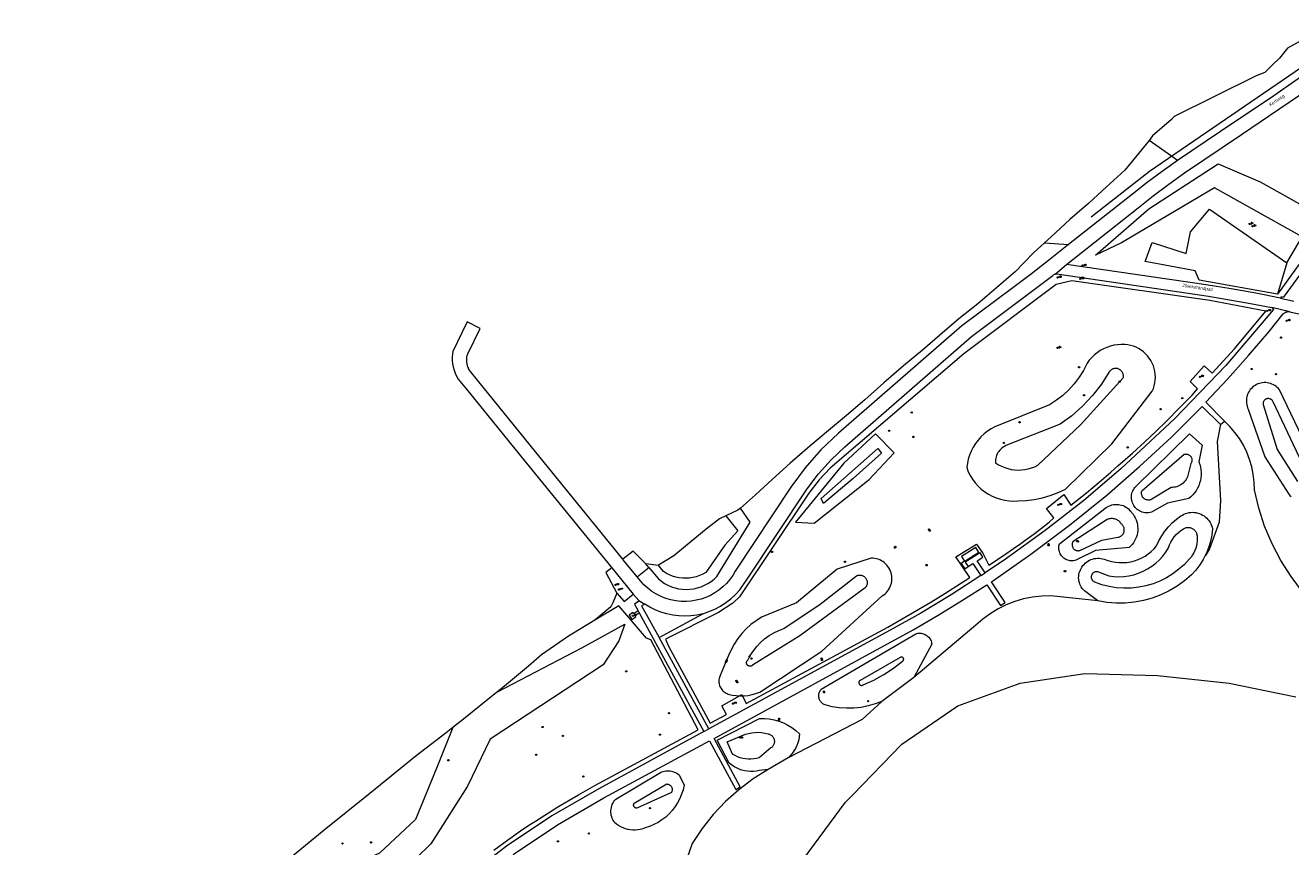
# Model space of a CAD drawing. Header units: metres. Extents: x 138165 to 154469, y 480134 to 494189.
# Tile 2 of 256: x 138376 to 138868, y 482245 to 482564. Entities that reach past the tile are written whole.
import ezdxf

# ---------------------------------------------------------------- set-up
doc = ezdxf.new("R2010")
doc.units = ezdxf.units.M
doc.header["$LTSCALE"] = 0.001
doc.header["$MEASUREMENT"] = 0
for name, color, linetype, lineweight in [('TOP-L-terrein schutting raster hek leuning', 7, 'Continuous', 0), ('TOP-L-topo objecten punt', 7, 'Continuous', 0), ('TOP-L-topo objecten vlak', 7, 'Continuous', 0), ('TOP-T-topo huisnummering naamgeving', 7, 'Continuous', 0)]:
    doc.layers.add(name, color=color, linetype=linetype, lineweight=lineweight)
doc.styles.add('Style-INTL_ISO', font='INTL_ISO.shx')
doc.styles.add('Style-STANDARD', font='STANDARD.shx')

# ---------------------------------------------------------------- blocks, each defined once
blk = doc.blocks.new('24')
at = {"layer": 'TOP-L-topo objecten punt', "color": 7, "linetype": 'Continuous', "lineweight": 0}
for radius in [0.025, 0.0182, 0.0115, 0.005]:
    blk.add_circle((0, 0), radius, dxfattribs=at)
blk = doc.blocks.new('306')
at = {"layer": 'TOP-L-topo objecten punt', "color": 7, "linetype": 'Continuous', "lineweight": 0}
blk.add_circle((0, 0), 0.025, dxfattribs=at)
at = {"layer": 'TOP-L-topo objecten punt', "color": 7, "linetype": 'Continuous', "lineweight": 0, "style": 'Style-STANDARD'}
blk.add_text('FR', height=0.06, dxfattribs=at).set_placement((0.0483, 0))
blk = doc.blocks.new('72')
at = {"layer": 'TOP-L-topo objecten punt', "color": 7, "linetype": 'Continuous', "lineweight": 0}
blk.add_circle((0, 0), 0.025, dxfattribs=at)
at = {"layer": 'TOP-L-topo objecten punt', "color": 7, "linetype": 'Continuous', "lineweight": 0, "style": 'Style-STANDARD'}
blk.add_text('BK', height=0.06, dxfattribs=at).set_placement((0.0483, 0))
blk = doc.blocks.new('73')
at = {"layer": 'TOP-L-topo objecten punt', "color": 7, "linetype": 'Continuous', "lineweight": 0}
blk.add_circle((0, 0), 0.025, dxfattribs=at)
at = {"layer": 'TOP-L-topo objecten punt', "color": 7, "linetype": 'Continuous', "lineweight": 0, "style": 'Style-STANDARD'}
blk.add_text('WP', height=0.06, dxfattribs=at).set_placement((0.0483, 0))
blk = doc.blocks.new('126')
at = {"layer": 'TOP-L-topo objecten punt', "color": 7, "linetype": 'Continuous', "lineweight": 0}
blk.add_circle((0, 0), 0.025, dxfattribs=at)
at = {"layer": 'TOP-L-topo objecten punt', "color": 7, "linetype": 'Continuous', "lineweight": 0, "style": 'Style-STANDARD'}
blk.add_text('RV', height=0.06, dxfattribs=at).set_placement((0.0483, 0))
blk = doc.blocks.new('81')
at = {"layer": 'TOP-L-topo objecten punt', "color": 7, "linetype": 'Continuous', "lineweight": 0}
blk.add_circle((0, 0), 0.025, dxfattribs=at)
at = {"layer": 'TOP-L-topo objecten punt', "color": 7, "linetype": 'Continuous', "lineweight": 0, "style": 'Style-STANDARD'}
blk.add_text('GK', height=0.06, dxfattribs=at).set_placement((0.0483, 0))
blk = doc.blocks.new('14')
at = {"layer": 'TOP-L-topo objecten punt', "color": 7, "linetype": 'Continuous', "lineweight": 0}
blk.add_circle((0, 0), 0.025, dxfattribs=at)
at = {"layer": 'TOP-L-topo objecten punt', "color": 7, "linetype": 'Continuous', "lineweight": 0, "style": 'Style-STANDARD'}
blk.add_text('VB', height=0.06, dxfattribs=at).set_placement((0.0483, 0))
blk = doc.blocks.new('11')
at = {"layer": 'TOP-L-topo objecten punt', "color": 7, "linetype": 'Continuous', "lineweight": 0}
blk.add_circle((0, 0), 0.025, dxfattribs=at)
at = {"layer": 'TOP-L-topo objecten punt', "color": 7, "linetype": 'Continuous', "lineweight": 0, "style": 'Style-STANDARD'}
blk.add_text('AB', height=0.06, dxfattribs=at).set_placement((0.0483, 0))
blk = doc.blocks.new('175')
at = {"layer": 'TOP-L-topo objecten punt', "color": 7, "linetype": 'Continuous', "lineweight": 0}
blk.add_circle((0, 0), 0.025, dxfattribs=at)
at = {"layer": 'TOP-L-topo objecten punt', "color": 7, "linetype": 'Continuous', "lineweight": 0, "style": 'Style-STANDARD'}
blk.add_text('SB', height=0.06, dxfattribs=at).set_placement((0.0483, 0))

msp = doc.modelspace()

# ---------------------------------------------------------------- linework, layer by layer
at = {"layer": 'TOP-L-terrein schutting raster hek leuning', "flags": 128}
for points in [[(138790.43, 482489.86), (138813.23, 482507.6), (138874.86, 482549.78), (138887.17, 482556.82), (138898.09, 482562.42), (138903.78, 482564.42)], [(138858.46, 482453.09), (138836.66, 482457.26), (138782.93, 482464.94), (138776.85, 482463.44), (138740.95, 482436.47), (138688.93, 482391.97), (138684.61, 482387.38), (138680.6, 482382.18), (138653.61, 482341.83), (138650.98, 482339.33), (138645.47, 482335.7), (138624.83, 482325.39), (138625.96, 482322.6), (138642.22, 482292.58)], [(138642.22, 482292.58), (138648.56, 482296.01), (138646.71, 482299.41), (138654.53, 482303.79), (138656.21, 482300.25), (138711.3, 482329.95), (138728.05, 482339.72), (138733.59, 482343.15), (138738.26, 482346.11), (138743.22, 482349.38), (138737.83, 482357.47), (138745.83, 482362.31), (138748.42, 482358.56), (138750.67, 482354.14), (138756.04, 482357.71), (138760.25, 482360.61), (138763.11, 482362.64), (138765.15, 482364.13), (138768.25, 482366.39), (138771.21, 482368.62), (138774.14, 482370.88), (138775.92, 482372.56), (138773.06, 482376.23), (138779.8, 482381.69), (138782.54, 482377.54), (138788.62, 482382.39), (138793.62, 482386.52), (138798.2, 482390.41), (138800.92, 482392.83), (138806.52, 482397.75), (138811.42, 482402.25), (138815.6, 482406.21), (138819.88, 482410.36), (138824.77, 482415.25), (138827.85, 482418.41), (138829.76, 482420.4), (138831.82, 482422.85), (138829.01, 482425.63), (138834.51, 482431.73), (138837.56, 482428.96), (138846.28, 482438.36), (138858.46, 482453.09)], [(138637.49, 482290.03), (138619.11, 482325.03), (138617.45, 482325.76), (138606.66, 482338.32), (138597.27, 482332.69), (138589.07, 482327.73)], [(138557.97, 482243.18), (138563.31, 482247.09), (138568.43, 482250.67), (138571.68, 482252.87), (138574.19, 482254.52), (138582.89, 482259.98), (138590.93, 482264.67), (138597.32, 482268.32), (138637.49, 482290.03)]]:
    msp.add_lwpolyline(points, dxfattribs=at)
at = {"layer": 'TOP-L-topo objecten vlak', "flags": 128}
for points in [[(138877.33, 482561.24), (138866.87, 482555.45), (138863.78, 482551.59), (138860.91, 482548.85), (138858.04, 482546.1), (138854.74, 482544.72), (138822.74, 482528.9), (138821.77, 482527.71), (138814.42, 482521.32), (138813.02, 482519.58)], [(138780.9, 482471.2), (138808.72, 482493.39), (138814.65, 482498.06), (138820.69, 482502.59), (138826.83, 482506.98), (138848.97, 482521.89), (138874.79, 482539.43), (138883.04, 482544.72), (138891.55, 482549.58), (138900.3, 482554), (138902.63, 482555.09), (138905.04, 482555.97), (138907.52, 482556.64), (138910.04, 482557.11), (138912.59, 482557.35), (138915.16, 482557.38), (138917.72, 482557.19), (138920.25, 482556.78), (138922.74, 482556.16), (138925.17, 482555.33), (138927.65, 482554)], [(138881.88, 482550.48), (138877.72, 482548.04), (138873.67, 482545.43), (138869.73, 482542.64), (138861.6, 482537.01), (138840.8, 482523.04), (138824.07, 482511.77)], [(138813.02, 482519.58), (138803.63, 482507.96), (138796.46, 482501.45), (138789.53, 482495.19), (138782.22, 482488.75), (138774.9, 482482.08), (138772.32, 482479.7)], [(138824.07, 482511.77), (138821.73, 482513.42), (138813.02, 482519.58)], [(138824.07, 482511.77), (138818.15, 482507.54), (138812.32, 482503.19), (138806.58, 482498.71), (138781.7, 482478.99)], [(138866.58, 482471.91), (138872.57, 482482), (138838.43, 482501.17), (138802.28, 482479.66), (138792.12, 482474.85), (138812.87, 482492.99), (138839.97, 482510.42), (138856.29, 482503.49), (138871.59, 482494.88), (138881.54, 482485.38), (138863.03, 482459.68)], [(138894.95, 482500.95), (138894.1, 482499.17), (138885.05, 482485.88), (138877.34, 482474.83), (138865.15, 482458.46), (138864.45, 482458.65), (138864.21, 482458.19)], [(138863.03, 482459.68), (138832.51, 482465.2), (138830.92, 482468.75), (138811.54, 482472.49), (138814.2, 482479.87), (138827.5, 482475.52), (138829.15, 482484.03), (138836.48, 482492.84), (138866.58, 482471.91)], [(138781.7, 482478.99), (138774.52, 482473.29), (138767.27, 482467.66), (138759.96, 482462.13), (138740.2, 482447.33), (138692.11, 482405.55), (138685.33, 482399.07), (138679.13, 482392.03), (138673.56, 482384.48), (138651.97, 482351.85), (138650.97, 482350.16), (138649.83, 482348.57), (138648.55, 482347.08), (138647.15, 482345.71), (138645.63, 482344.47), (138644.01, 482343.37), (138642.3, 482342.41), (138640.51, 482341.6), (138638.66, 482340.96), (138636.76, 482340.48), (138634.83, 482340.17), (138632.87, 482340.02), (138630.91, 482340.05), (138628.89, 482340.26), (138626.9, 482340.65), (138624.95, 482341.22), (138623.07, 482341.96), (138621.25, 482342.86), (138619.53, 482343.93), (138617.91, 482345.15), (138616.4, 482346.51), (138615.02, 482348), (138613.79, 482349.6)], [(138772.32, 482479.7), (138767.92, 482475.63), (138760.91, 482468.34), (138753.66, 482462.2), (138746.38, 482455.99), (138739.02, 482450.08), (138731.59, 482443.71), (138724.85, 482437.89), (138717.49, 482431.78), (138709.82, 482425.14), (138702.41, 482418.57), (138695.27, 482412.5), (138688.2, 482406.61), (138681.01, 482400.46), (138673.35, 482393.91), (138666.31, 482387.47), (138659.81, 482381.61), (138653.94, 482376.41)], [(138772.32, 482479.7), (138781.7, 482478.99)], [(138639.37, 482335.25), (138641.71, 482336.05), (138643.99, 482337.05), (138646.17, 482338.23), (138648.25, 482339.58), (138650.2, 482341.11), (138652.03, 482342.79), (138653.71, 482344.61), (138655.23, 482346.57), (138656.59, 482348.65), (138679.9, 482383.91), (138684.39, 482389.71), (138689.29, 482395.17), (138694.58, 482400.27), (138743.92, 482443.2), (138775.52, 482467.02), (138775.67, 482467.15), (138775.84, 482467.27), (138776.01, 482467.36), (138776.19, 482467.45), (138776.38, 482467.51), (138776.42, 482467.52)], [(138776.42, 482467.52), (138780.9, 482471.2)], [(138776.42, 482467.52), (138776.57, 482467.56), (138776.77, 482467.59), (138776.97, 482467.6), (138777.17, 482467.59), (138836.09, 482458.93), (138844.33, 482457.56), (138852.55, 482456.08), (138860.76, 482454.5)], [(138864.21, 482458.19), (138854.59, 482460.03), (138844.94, 482461.73), (138835.27, 482463.28), (138780.9, 482471.2)], [(138866.58, 482471.91), (138863.03, 482459.68)], [(138864.21, 482458.19), (138869.31, 482456.96)], [(138860.76, 482454.5), (138861.42, 482453.76), (138842.85, 482431.95), (138823.05, 482411.24), (138802.08, 482391.72), (138787.57, 482379.41), (138772.59, 482367.68), (138757.16, 482356.54), (138749.23, 482351.23)], [(138842.37, 482410.29), (138835.1, 482417.6), (138843.53, 482426.58), (138851.73, 482435.77), (138859.7, 482445.16), (138865.23, 482452.01), (138865.42, 482452.19), (138865.63, 482452.36), (138865.85, 482452.5), (138866.08, 482452.63), (138866.32, 482452.73), (138866.57, 482452.81), (138866.83, 482452.87), (138867.09, 482452.91), (138867.35, 482452.92), (138867.61, 482452.91), (138867.87, 482452.87)], [(138867.87, 482452.87), (138860.76, 482454.5)], [(138867.87, 482452.87), (138883.56, 482449.3), (138899.11, 482445.17), (138914.5, 482440.47), (138922.43, 482437.71), (138930.34, 482434.89), (138938.23, 482432.01), (138989.26, 482412.26), (138996.16, 482409.9)], [(138608.22, 482356.47), (138574.35, 482398.22), (138551.6, 482426.26), (138548.88, 482429.62), (138548.52, 482430.16), (138548.2, 482430.73), (138548.11, 482430.95), (138547.94, 482431.33), (138547.73, 482431.94), (138547.58, 482432.57), (138547.48, 482433.21), (138547.43, 482433.86), (138547.45, 482434.51), (138547.52, 482435.15), (138547.64, 482435.79), (138547.71, 482436.03), (138547.82, 482436.41), (138552.68, 482446.35), (138547.59, 482448.96), (138545.54, 482444.7), (138542.01, 482437.32), (138541.89, 482436.48), (138541.79, 482435.2), (138541.8, 482433.9), (138541.92, 482432.61), (138542.16, 482431.34), (138542.51, 482430.09), (138542.96, 482428.88), (138543.51, 482427.71), (138544.16, 482426.59), (138547.3, 482422.73), (138570.07, 482394.71), (138603.9, 482353.06)], [(138753.02, 482408.02), (138751.54, 482407.22), (138750.14, 482406.3), (138748.82, 482405.26), (138747.6, 482404.11), (138746.48, 482402.86), (138745.47, 482401.52), (138744.57, 482400.1), (138743.8, 482398.61), (138743.16, 482397.06), (138742.65, 482395.46), (138742.29, 482393.83), (138742.06, 482392.16), (138742.67, 482390.57), (138743.43, 482389.04), (138744.32, 482387.59), (138745.33, 482386.21), (138746.47, 482384.94), (138747.71, 482383.77), (138749.05, 482382.71), (138750.48, 482381.78), (138751.99, 482380.98), (138753.56, 482380.32), (138755.18, 482379.8), (138756.85, 482379.42), (138758.54, 482379.2), (138760.25, 482379.13), (138761.95, 482379.21), (138765.16, 482379.33), (138768.35, 482379.72), (138771.49, 482380.36), (138774.57, 482381.26), (138777.58, 482382.41), (138780.47, 482383.79), (138798.55, 482401.47), (138814.29, 482421.91), (138814.72, 482422.95), (138815.06, 482424.03), (138815.3, 482425.13), (138815.45, 482426.24), (138815.49, 482427.37), (138815.44, 482428.49), (138815.29, 482429.61), (138815.04, 482430.71), (138814.7, 482431.78), (138814.26, 482432.82), (138813.73, 482433.81), (138813.12, 482434.76), (138812.43, 482435.64), (138811.66, 482436.47), (138810.82, 482437.22), (138809.92, 482437.89), (138808.96, 482438.49), (138807.96, 482439), (138806.91, 482439.41), (138805.84, 482439.74), (138804.73, 482439.97), (138803.61, 482440.09), (138802.19, 482440.11), (138800.76, 482440.01), (138799.35, 482439.79), (138797.96, 482439.44), (138796.61, 482438.98), (138795.3, 482438.4), (138794.05, 482437.71), (138792.86, 482436.92), (138791.74, 482436.03), (138790.7, 482435.05), (138789.75, 482433.98), (138788.9, 482432.84), (138787.46, 482430.02), (138785.79, 482427.34), (138783.89, 482424.81), (138781.77, 482422.46), (138779.46, 482420.3), (138776.96, 482418.36), (138774.31, 482416.63), (138753.02, 482408.02)], [(138757.28, 482400.71), (138756.75, 482400.44), (138756.24, 482400.13), (138755.76, 482399.78), (138755.32, 482399.38), (138754.91, 482398.95), (138754.54, 482398.48), (138754.21, 482397.99), (138753.94, 482397.46), (138753.7, 482396.91), (138753.52, 482396.35), (138753.39, 482395.77), (138753.31, 482395.18), (138753.29, 482394.58), (138753.31, 482393.99), (138754.43, 482393.28), (138755.61, 482392.67), (138756.84, 482392.16), (138758.1, 482391.75), (138759.4, 482391.45), (138760.71, 482391.27), (138762.04, 482391.2), (138763.37, 482391.23), (138764.68, 482391.39), (138765.99, 482391.65), (138767.26, 482392.02), (138768.5, 482392.51), (138769.69, 482393.09), (138786.32, 482408.84), (138802.97, 482427.13), (138803.01, 482427.39), (138803.04, 482427.64), (138803.04, 482427.9), (138803.01, 482428.16), (138802.97, 482428.42), (138802.9, 482428.67), (138802.81, 482428.91), (138802.7, 482429.15), (138802.57, 482429.37), (138802.42, 482429.59), (138802.26, 482429.78), (138802.08, 482429.97), (138801.88, 482430.14), (138801.67, 482430.29), (138801.45, 482430.42), (138801.21, 482430.53), (138800.97, 482430.62), (138800.72, 482430.69), (138800.46, 482430.74), (138800.2, 482430.77), (138799.95, 482430.77), (138799.69, 482430.75), (138799.43, 482430.71), (138799.18, 482430.65), (138798.93, 482430.57), (138798.7, 482430.46), (138798.47, 482430.34), (138798.25, 482430.19), (138798.05, 482430.03), (138797.86, 482429.85), (138797.69, 482429.66), (138797.54, 482429.45), (138794.51, 482424.68), (138791.04, 482420.22), (138787.17, 482416.11), (138782.93, 482412.37), (138778.36, 482409.06), (138757.28, 482400.71)], [(138880.07, 482388.34), (138863.75, 482422.46), (138863.35, 482422.93), (138862.91, 482423.37), (138862.44, 482423.77), (138861.93, 482424.13), (138861.39, 482424.44), (138860.83, 482424.7), (138860.25, 482424.92), (138859.65, 482425.08), (138859.04, 482425.19), (138858.42, 482425.25), (138857.8, 482425.26), (138857.18, 482425.21), (138856.57, 482425.1), (138855.97, 482424.95), (138855.39, 482424.74), (138854.82, 482424.49), (138854.28, 482424.18), (138853.77, 482423.83), (138853.29, 482423.44), (138852.84, 482423.01), (138852.43, 482422.54), (138852.07, 482422.03), (138851.75, 482421.5), (138851.48, 482420.95), (138851.26, 482420.36), (138851.09, 482419.77), (138850.97, 482419.16), (138850.9, 482418.54), (138850.89, 482417.92), (138850.93, 482417.3), (138851.02, 482416.69), (138851.17, 482416.09), (138851.37, 482415.5), (138851.61, 482414.93)], [(138861.26, 482417.79), (138861.19, 482417.95), (138861.1, 482418.1), (138861, 482418.25), (138860.89, 482418.39), (138860.76, 482418.52), (138860.62, 482418.63), (138860.48, 482418.73), (138860.33, 482418.82), (138860.17, 482418.9), (138860, 482418.96), (138859.83, 482419), (138859.65, 482419.03), (138859.47, 482419.05), (138859.3, 482419.05), (138859.12, 482419.03), (138858.95, 482419), (138858.77, 482418.95), (138858.61, 482418.89), (138858.45, 482418.81), (138858.29, 482418.72), (138858.15, 482418.62), (138858.02, 482418.5), (138857.89, 482418.38), (138857.78, 482418.24), (138857.68, 482418.09), (138857.59, 482417.94), (138857.52, 482417.78), (138857.46, 482417.61), (138857.42, 482417.43), (138857.39, 482417.26), (138857.38, 482417.08), (138857.38, 482416.9), (138857.4, 482416.73), (138862.82, 482399.17), (138870.81, 482386.77)], [(138565.49, 482241.47), (138582.8, 482253.09), (138600.87, 482263.49), (138641.9, 482285.7), (138652.14, 482266.82), (138653.85, 482267.77), (138643.71, 482286.68), (138721.25, 482329), (138730.9, 482334.68), (138740.46, 482340.52), (138749.92, 482346.51), (138755.26, 482338.49), (138756.96, 482339.61), (138751.68, 482347.71), (138767.04, 482358.43), (138782.02, 482369.68), (138796.58, 482381.46), (138809.32, 482392.56), (138821.69, 482404.07), (138833.69, 482415.97), (138840.87, 482408.97)], [(138851.61, 482414.93), (138858.02, 482396.32), (138867.41, 482381.81), (138867.84, 482381.33), (138868.3, 482380.9)], [(138875, 482388.97), (138861.26, 482417.79)], [(138840.87, 482408.97), (138839.51, 482402.37), (138840.79, 482379.34), (138840.36, 482370.86), (138836.6, 482360.48), (138834.93, 482357.98), (138834.85, 482357.88)], [(138840.87, 482408.97), (138842.37, 482410.29)], [(138879.73, 482338.81), (138872.75, 482343.83), (138868.28, 482349.72), (138864.32, 482355.96), (138860.88, 482362.51), (138858.01, 482369.33), (138855.71, 482376.35), (138854.01, 482383.55), (138853.91, 482386.55), (138853.56, 482389.54), (138852.96, 482392.48), (138852.12, 482395.36), (138851.04, 482398.16), (138849.73, 482400.86), (138848.19, 482403.45), (138846.44, 482405.89), (138844.5, 482408.17), (138842.37, 482410.29)], [(138682.64, 482370.55), (138704.08, 482387.51), (138713.78, 482397.87), (138706.54, 482405.27), (138694.16, 482393.94), (138675.44, 482370.92), (138682.64, 482370.55)], [(138813.94, 482374.76), (138813.42, 482374.64), (138812.9, 482374.56), (138812.37, 482374.52), (138811.84, 482374.54), (138811.32, 482374.59), (138810.8, 482374.7), (138810.29, 482374.85), (138809.79, 482375.04), (138809.32, 482375.27), (138808.86, 482375.55), (138808.44, 482375.86), (138808.04, 482376.21), (138807.67, 482376.59), (138807.34, 482377.01), (138807.05, 482377.45), (138806.79, 482377.91), (138806.58, 482378.4), (138806.41, 482378.9), (138806.28, 482379.41), (138806.2, 482379.94), (138806.17, 482380.47), (138806.18, 482381), (138806.23, 482381.53), (138806.34, 482382.04), (138806.49, 482382.55), (138806.68, 482383.05), (138806.91, 482383.52), (138807.19, 482383.98), (138807.5, 482384.4), (138807.85, 482384.8), (138828.78, 482405.29), (138833.63, 482400.9), (138832.4, 482394.4), (138832.76, 482393.4), (138833.03, 482392.37), (138833.21, 482391.32), (138833.29, 482390.26), (138833.29, 482389.19), (138833.19, 482388.13), (138833, 482387.08), (138832.71, 482386.05), (138832.34, 482385.06), (138831.89, 482384.09), (138831.35, 482383.17), (138830.73, 482382.3), (138830.05, 482381.49), (138829.29, 482380.74), (138828.47, 482380.06), (138820.25, 482378.31), (138813.94, 482374.76)], [(138685.39, 482380.07), (138707.48, 482399.56), (138708.88, 482397.74), (138697.8, 482387.91), (138686.26, 482378.14), (138685.39, 482380.07)], [(138810.27, 482383.26), (138826.7, 482397.35), (138826.9, 482397.4), (138827.1, 482397.43), (138827.31, 482397.45), (138827.51, 482397.44), (138827.72, 482397.42), (138827.92, 482397.38), (138828.12, 482397.32), (138828.31, 482397.25), (138828.49, 482397.16), (138828.67, 482397.05), (138828.83, 482396.92), (138828.99, 482396.79), (138829.13, 482396.64), (138829.25, 482396.48), (138829.37, 482396.3), (138829.46, 482396.12), (138829.54, 482395.93), (138829.61, 482395.74), (138829.65, 482395.54), (138829.68, 482395.33), (138829.69, 482395.13), (138829.68, 482394.92), (138829.66, 482394.72), (138829.61, 482394.52), (138829.55, 482394.32), (138829.47, 482394.13), (138829.38, 482393.95), (138829.27, 482393.78), (138828.15, 482389.05), (138827.96, 482388.5), (138827.72, 482387.98), (138827.43, 482387.47), (138827.1, 482387), (138826.73, 482386.56), (138826.33, 482386.15), (138825.88, 482385.78), (138825.41, 482385.45), (138824.91, 482385.16), (138824.38, 482384.92), (138823.84, 482384.73), (138823.28, 482384.59), (138822.71, 482384.49), (138822.13, 482384.45), (138821.56, 482384.46), (138814.11, 482379.82), (138813.89, 482379.71), (138813.67, 482379.63), (138813.44, 482379.56), (138813.2, 482379.52), (138812.97, 482379.49), (138812.73, 482379.49), (138812.49, 482379.51), (138812.25, 482379.55), (138812.02, 482379.61), (138811.79, 482379.69), (138811.57, 482379.79), (138811.36, 482379.9), (138811.17, 482380.04), (138810.98, 482380.19), (138810.81, 482380.36), (138810.65, 482380.54), (138810.52, 482380.74), (138810.39, 482380.94), (138810.29, 482381.16), (138810.21, 482381.38), (138810.14, 482381.61), (138810.1, 482381.85), (138810.08, 482382.09), (138810.07, 482382.33), (138810.09, 482382.57), (138810.13, 482382.8), (138810.19, 482383.03), (138810.27, 482383.26)], [(138618.31, 482353.31), (138622.05, 482348.79), (138623.2, 482347.87), (138624.44, 482347.06), (138625.73, 482346.36), (138627.09, 482345.78), (138628.49, 482345.32), (138629.93, 482344.98), (138631.39, 482344.78), (138632.86, 482344.71), (138634.34, 482344.78), (138635.8, 482344.97), (138637.24, 482345.29), (138638.64, 482345.74), (138640, 482346.31), (138641.31, 482347.01), (138642.54, 482347.81), (138643.7, 482348.72), (138644.77, 482349.74), (138657.83, 482370.95), (138653.94, 482376.41)], [(138653.94, 482376.41), (138652.95, 482375.53), (138648.26, 482373.4)], [(138778.17, 482362.51), (138795.82, 482376.19), (138796.32, 482376.57), (138796.85, 482376.9), (138797.4, 482377.19), (138797.98, 482377.42), (138798.58, 482377.6), (138799.19, 482377.73), (138799.82, 482377.81), (138800.44, 482377.82), (138801.07, 482377.79), (138801.68, 482377.7), (138802.29, 482377.55), (138802.89, 482377.35), (138803.46, 482377.1), (138804.01, 482376.8), (138804.52, 482376.45), (138805.01, 482376.06), (138805.46, 482375.62), (138805.87, 482375.15), (138806.24, 482374.64), (138806.77, 482373.98), (138807.24, 482373.29), (138807.65, 482372.55), (138807.99, 482371.78), (138808.26, 482370.98), (138808.46, 482370.16), (138808.58, 482369.32), (138808.63, 482368.48), (138808.61, 482367.64), (138808.51, 482366.8), (138808.33, 482365.98), (138808.09, 482365.17), (138807.77, 482364.39), (138807.39, 482363.64), (138806.94, 482362.92), (138806.43, 482362.25), (138805.86, 482361.63), (138805.24, 482361.06), (138792.23, 482359.82), (138784.55, 482356.1), (138784.11, 482355.98), (138783.67, 482355.9), (138783.23, 482355.85), (138782.78, 482355.85), (138782.34, 482355.89), (138781.9, 482355.96), (138781.46, 482356.08), (138781.05, 482356.23), (138780.64, 482356.42), (138780.25, 482356.64), (138779.89, 482356.9), (138779.55, 482357.19), (138779.23, 482357.5), (138778.94, 482357.85), (138778.69, 482358.21), (138778.47, 482358.6), (138778.28, 482359.01), (138778.13, 482359.43), (138778.02, 482359.86), (138777.95, 482360.3), (138777.91, 482360.75), (138777.92, 482361.2), (138777.96, 482361.64), (138778.04, 482362.08), (138778.17, 482362.51)], [(138793.08, 482340.22), (138787.83, 482344.18), (138787.39, 482344.64), (138786.99, 482345.13), (138786.64, 482345.66), (138786.33, 482346.21), (138786.08, 482346.79), (138785.88, 482347.39), (138785.73, 482348.01), (138785.64, 482348.64), (138785.61, 482349.27), (138785.63, 482349.9), (138785.71, 482350.53), (138785.84, 482351.15), (138786.03, 482351.75), (138786.27, 482352.34), (138786.56, 482352.9), (138786.9, 482353.43), (138787.28, 482353.97), (138787.71, 482354.47), (138788.18, 482354.94), (138788.69, 482355.36), (138789.23, 482355.73), (138789.81, 482356.06), (138790.41, 482356.33), (138791.03, 482356.54), (138791.67, 482356.7), (138792.33, 482356.81), (138792.98, 482356.85), (138793.64, 482356.84), (138794.3, 482356.77), (138794.95, 482356.64), (138795.58, 482356.45), (138796.99, 482355.94), (138798.45, 482355.55), (138799.93, 482355.28), (138801.42, 482355.14), (138802.93, 482355.14), (138804.43, 482355.26), (138805.91, 482355.51), (138807.37, 482355.88), (138808.79, 482356.38), (138810.16, 482357), (138811.47, 482357.73), (138812.71, 482358.57), (138813.88, 482359.52), (138814.97, 482360.56), (138815.96, 482361.7), (138816.87, 482363.67), (138817.94, 482365.55), (138819.16, 482367.35), (138820.53, 482369.03), (138822.04, 482370.6), (138823.67, 482372.03), (138825.41, 482373.33), (138825.99, 482373.69), (138826.6, 482374.01), (138827.23, 482374.27), (138827.89, 482374.47), (138828.56, 482374.62), (138829.24, 482374.71), (138829.92, 482374.74), (138830.61, 482374.71), (138831.29, 482374.62), (138831.95, 482374.47), (138832.61, 482374.27), (138833.24, 482374.01), (138833.85, 482373.69), (138834.43, 482373.33), (138834.98, 482372.91), (138835.49, 482372.45), (138835.95, 482371.95), (138836.37, 482371.41), (138836.75, 482370.83), (138837.07, 482370.23), (138837.33, 482369.59), (138837.55, 482368.94), (138837.7, 482368.28), (138837.4, 482365.78), (138836.88, 482363.33), (138836.15, 482360.93), (138835.22, 482358.6), (138834.85, 482357.88)], [(138648.26, 482373.4), (138645.79, 482372.27), (138640.63, 482368.2), (138634.75, 482363.41), (138628.06, 482357.77), (138622.15, 482354.13)], [(138648.26, 482373.4), (138652.96, 482367.53), (138647.97, 482361.96), (138640.45, 482351.26), (138639.28, 482350.62), (138638.06, 482350.08), (138636.8, 482349.64), (138635.5, 482349.33), (138634.18, 482349.12), (138632.85, 482349.04), (138631.52, 482349.07), (138630.19, 482349.22), (138628.88, 482349.48), (138627.6, 482349.86), (138626.36, 482350.36), (138625.17, 482350.96), (138624.03, 482351.66), (138622.31, 482353.76), (138622.15, 482354.13)], [(138786.11, 482359.9), (138794.6, 482363.86), (138800.81, 482365.02), (138801.06, 482365.06), (138801.3, 482365.12), (138801.54, 482365.2), (138801.77, 482365.3), (138801.99, 482365.42), (138802.2, 482365.56), (138802.39, 482365.71), (138802.58, 482365.89), (138802.74, 482366.07), (138802.89, 482366.28), (138803.02, 482366.49), (138803.14, 482366.71), (138803.23, 482366.94), (138803.3, 482367.18), (138803.35, 482367.43), (138803.38, 482367.68), (138803.39, 482367.93), (138803.38, 482368.18), (138803.34, 482368.43), (138803.29, 482368.67), (138803.21, 482368.91), (138803.11, 482369.14), (138803, 482369.36), (138802.86, 482369.57), (138802.71, 482369.77), (138802.54, 482369.96), (138802.36, 482370.12), (138802.16, 482370.28), (138801.95, 482370.58), (138801.72, 482370.87), (138801.47, 482371.13), (138801.19, 482371.38), (138800.9, 482371.59), (138800.59, 482371.78), (138800.26, 482371.95), (138799.92, 482372.09), (138799.57, 482372.19), (138799.21, 482372.27), (138798.85, 482372.32), (138798.48, 482372.33), (138798.11, 482372.32), (138797.75, 482372.27), (138797.39, 482372.19), (138797.04, 482372.08), (138796.7, 482371.95), (138783.45, 482363.43), (138783.35, 482363.26), (138783.26, 482363.07), (138783.18, 482362.88), (138783.12, 482362.68), (138783.08, 482362.48), (138783.06, 482362.27), (138783.06, 482362.07), (138783.07, 482361.86), (138783.11, 482361.66), (138783.16, 482361.46), (138783.23, 482361.26), (138783.31, 482361.07), (138783.41, 482360.89), (138783.53, 482360.72), (138783.66, 482360.56), (138783.8, 482360.42), (138783.96, 482360.28), (138784.13, 482360.16), (138784.31, 482360.06), (138784.49, 482359.97), (138784.69, 482359.9), (138784.89, 482359.84), (138785.09, 482359.81), (138785.29, 482359.79), (138785.5, 482359.79), (138785.71, 482359.81), (138785.91, 482359.84), (138786.11, 482359.9)], [(138791.96, 482347.52), (138791.79, 482347.6), (138791.62, 482347.69), (138791.46, 482347.8), (138791.31, 482347.92), (138791.17, 482348.06), (138791.05, 482348.2), (138790.94, 482348.36), (138790.84, 482348.53), (138790.76, 482348.7), (138790.69, 482348.88), (138790.64, 482349.07), (138790.61, 482349.26), (138790.59, 482349.45), (138790.59, 482349.64), (138790.61, 482349.84), (138790.64, 482350.03), (138790.69, 482350.21), (138790.76, 482350.39), (138790.84, 482350.57), (138790.94, 482350.73), (138791.05, 482350.89), (138791.17, 482351.04), (138791.31, 482351.17), (138791.46, 482351.29), (138791.62, 482351.4), (138791.79, 482351.5), (138791.96, 482351.58), (138792.14, 482351.64), (138792.33, 482351.69), (138792.52, 482351.72), (138792.71, 482351.73), (138792.91, 482351.73), (138797.4, 482349.97), (138799.33, 482349.73), (138801.28, 482349.66), (138803.22, 482349.76), (138805.15, 482350.03), (138807.05, 482350.46), (138808.9, 482351.06), (138810.69, 482351.81), (138812.42, 482352.72), (138814.05, 482353.77), (138815.6, 482354.96), (138817.03, 482356.28), (138818.34, 482357.71), (138819.53, 482359.26), (138820.57, 482360.9), (138820.98, 482362.03), (138821.48, 482363.12), (138822.09, 482364.17), (138822.78, 482365.15), (138823.56, 482366.07), (138824.42, 482366.91), (138825.36, 482367.67), (138826.36, 482368.35), (138826.62, 482368.5), (138826.89, 482368.62), (138827.18, 482368.72), (138827.47, 482368.8), (138827.76, 482368.85), (138828.06, 482368.87), (138828.36, 482368.87), (138828.66, 482368.85), (138828.96, 482368.8), (138829.25, 482368.72), (138829.53, 482368.62), (138829.8, 482368.49), (138830.07, 482368.34), (138830.32, 482368.17), (138830.55, 482367.98), (138830.76, 482367.77), (138830.96, 482367.55), (138831.14, 482367.3), (138831.29, 482367.04), (138831.42, 482366.78), (138831.53, 482366.49), (138831.69, 482365.53), (138831.77, 482364.57), (138831.75, 482363.59), (138831.66, 482362.62), (138831.47, 482361.67), (138831.2, 482360.73), (138830.86, 482359.83), (138830.43, 482358.95), (138829.92, 482358.12), (138829.35, 482357.33), (138828.71, 482356.6), (138826.75, 482354.48), (138824.61, 482352.54), (138822.3, 482350.8), (138819.85, 482349.27), (138817.27, 482347.97), (138814.58, 482346.91), (138811.81, 482346.09), (138808.98, 482345.53), (138806.11, 482345.21), (138803.22, 482345.16), (138800.34, 482345.37), (138797.48, 482345.83), (138794.69, 482346.55), (138791.96, 482347.52)], [(138617.19, 482354.64), (138613.77, 482358.09), (138612.36, 482359.51), (138612.26, 482359.65), (138608.22, 482356.47)], [(138746.81, 482359.1), (138745.54, 482361.06), (138740.02, 482357.48), (138741.2, 482355.69)], [(138746.81, 482359.1), (138741.3, 482355.53), (138741.2, 482355.69)], [(138746.98, 482358.86), (138741.5, 482355.3), (138742.6, 482353.65)], [(138749.23, 482351.23), (138746.11, 482355.89), (138748.27, 482357.29), (138747.23, 482359.01), (138746.98, 482358.86)], [(138746.98, 482358.86), (138746.81, 482359.1)], [(138613.79, 482349.6), (138608.38, 482356.28), (138608.22, 482356.47)], [(138622.15, 482354.13), (138622.03, 482354.06), (138617.19, 482354.64)], [(138618.31, 482353.31), (138617.19, 482354.64)], [(138649.22, 482303.97), (138650.74, 482303.59), (138652.29, 482303.34), (138653.85, 482303.23), (138655.42, 482303.27), (138656.98, 482303.44), (138658.51, 482303.74), (138660.02, 482304.19), (138661.47, 482304.76), (138685.67, 482320.65), (138709.17, 482342.21), (138709.75, 482342.6), (138710.28, 482343.03), (138710.78, 482343.51), (138711.23, 482344.03), (138711.63, 482344.59), (138711.99, 482345.18), (138712.29, 482345.8), (138712.54, 482346.45), (138712.73, 482347.11), (138712.86, 482347.79), (138712.93, 482348.47), (138712.95, 482349.16), (138712.9, 482349.85), (138712.79, 482350.53), (138712.62, 482351.2), (138712.4, 482351.85), (138712.12, 482352.48), (138711.79, 482353.09), (138711.4, 482353.66), (138710.97, 482354.2), (138710.49, 482354.69), (138709.98, 482355.15), (138709.42, 482355.55), (138708.83, 482355.91), (138708.21, 482356.22), (138707.57, 482356.46), (138706.91, 482356.66), (138706.23, 482356.79), (138705.55, 482356.87), (138704.86, 482356.88), (138691.62, 482352.58), (138675.81, 482339.45), (138662.2, 482333.85), (138660.07, 482332.52), (138658.06, 482331.01), (138656.2, 482329.34), (138654.48, 482327.51), (138652.92, 482325.54), (138651.54, 482323.45), (138650.33, 482321.24), (138649.33, 482318.95), (138646.09, 482311.25), (138645.92, 482310.83), (138645.78, 482310.41), (138645.67, 482309.97), (138645.61, 482309.53), (138645.58, 482309.08), (138645.59, 482308.63), (138645.64, 482308.19), (138645.73, 482307.75), (138645.85, 482307.32), (138646.01, 482306.9), (138646.2, 482306.5), (138646.43, 482306.11), (138646.69, 482305.75), (138646.98, 482305.41), (138647.3, 482305.09), (138647.64, 482304.8), (138648.01, 482304.55), (138648.4, 482304.32), (138648.8, 482304.13), (138649.22, 482303.97)], [(138741.2, 482355.69), (138739.88, 482354.81), (138741.26, 482352.77), (138742.6, 482353.65)], [(138742.6, 482353.65), (138744.4, 482354.81), (138747.49, 482350.08)], [(138834.85, 482357.88), (138834.08, 482356.36), (138832.76, 482354.23), (138831.25, 482352.22), (138829.57, 482350.35), (138826.85, 482348.03), (138823.94, 482345.96), (138820.85, 482344.15), (138817.62, 482342.61), (138814.27, 482341.35), (138810.83, 482340.4), (138807.31, 482339.74), (138803.75, 482339.4), (138800.18, 482339.36), (138796.61, 482339.64), (138793.08, 482340.22)], [(138603.9, 482353.06), (138601.61, 482351.25), (138605.92, 482343.31)], [(138603.9, 482353.06), (138612.23, 482342.81)], [(138613.79, 482349.6), (138618.31, 482353.31)], [(138747.49, 482350.08), (138735.96, 482342.63), (138724.22, 482335.53), (138712.27, 482328.79), (138641.64, 482290.4)], [(138658.72, 482315.2), (138658.63, 482315.12), (138658.54, 482315.05), (138658.44, 482314.98), (138658.34, 482314.93), (138658.23, 482314.88), (138658.12, 482314.84), (138658.01, 482314.81), (138657.89, 482314.79), (138657.77, 482314.79), (138657.65, 482314.79), (138657.54, 482314.8), (138657.42, 482314.82), (138657.31, 482314.85), (138657.2, 482314.9), (138657.09, 482314.95), (138656.99, 482315.01), (138656.89, 482315.08), (138656.8, 482315.16), (138656.72, 482315.24), (138656.64, 482315.33), (138656.58, 482315.43), (138656.52, 482315.53), (138656.47, 482315.64), (138656.43, 482315.75), (138656.4, 482315.86), (138656.38, 482315.98), (138656.37, 482316.1), (138656.37, 482316.22), (138656.38, 482316.33), (138656.4, 482316.45), (138656.43, 482316.56), (138656.48, 482316.67), (138656.53, 482316.78), (138656.58, 482316.88), (138656.65, 482316.98), (138656.73, 482317.07), (138656.81, 482317.16), (138657.83, 482319.03), (138659.01, 482320.81), (138660.34, 482322.48), (138661.81, 482324.03), (138663.41, 482325.44), (138665.13, 482326.71), (138666.96, 482327.82), (138668.88, 482328.76), (138670.87, 482329.53), (138685.05, 482338.99), (138699.14, 482350.06), (138699.38, 482350.16), (138699.64, 482350.23), (138699.89, 482350.28), (138700.15, 482350.31), (138700.41, 482350.32), (138700.67, 482350.3), (138700.93, 482350.26), (138701.19, 482350.2), (138701.43, 482350.11), (138701.67, 482350.01), (138701.9, 482349.88), (138702.12, 482349.73), (138702.32, 482349.57), (138702.51, 482349.39), (138702.68, 482349.19), (138702.83, 482348.97), (138702.96, 482348.75), (138703.08, 482348.51), (138703.17, 482348.27), (138703.24, 482348.02), (138703.29, 482347.76), (138703.31, 482347.5), (138703.31, 482347.24), (138703.29, 482346.98), (138703.25, 482346.72), (138703.18, 482346.47), (138703.09, 482346.22), (138702.98, 482345.98), (138702.85, 482345.76), (138702.7, 482345.54), (138702.53, 482345.34), (138677.15, 482326.69), (138658.72, 482315.2)], [(138747.49, 482350.08), (138749.23, 482351.23)], [(138605.92, 482343.31), (138604.27, 482339.49), (138604.15, 482339.2), (138603.52, 482337.89), (138597.27, 482332.69), (138589.07, 482327.73), (138587.06, 482326.52), (138576.57, 482319.21), (138571.44, 482314.76), (138562.88, 482307.68), (138559.48, 482304.86)], [(138605.92, 482343.31), (138608.68, 482339.97), (138612.23, 482342.81)], [(138612.23, 482342.81), (138614.4, 482340.44)], [(138614.4, 482340.44), (138614.04, 482339.9), (138612.73, 482339.01), (138614.21, 482336.36)], [(138614.4, 482340.44), (138616.71, 482339.02)], [(138793.08, 482340.22), (138774.8, 482342.28), (138771.24, 482342.15), (138767.69, 482341.72), (138764.2, 482341), (138760.78, 482339.98), (138757.45, 482338.68), (138754.25, 482337.1), (138751.19, 482335.26), (138748.3, 482333.17), (138745.59, 482330.84), (138721.51, 482310.36)], [(138614.21, 482336.36), (138612.46, 482335.2), (138612.12, 482335.68), (138610.64, 482334.71), (138611.72, 482333.05), (138613.23, 482334), (138612.88, 482334.51), (138614.59, 482335.62)], [(138614.21, 482336.36), (138614.59, 482335.62)], [(138614.59, 482335.62), (138639.7, 482289.34)], [(138616.71, 482339.02), (138615.52, 482338.37), (138622.3, 482325.96)], [(138639.37, 482335.25), (138637.06, 482334.72), (138634.71, 482334.4), (138632.35, 482334.28), (138629.98, 482334.37), (138627.63, 482334.66), (138625.31, 482335.15), (138623.04, 482335.83), (138620.84, 482336.71), (138618.73, 482337.77), (138616.71, 482339.02)], [(138622.3, 482325.96), (138639.37, 482335.25)], [(138559.48, 482304.86), (138592.25, 482321.99), (138608.95, 482331.23), (138606.7, 482324.67), (138600.56, 482315.32), (138556.63, 482286.39), (138547.7, 482268.15), (138533.42, 482245.59), (138500.01, 482212.9), (138471.05, 482185.65), (138443.19, 482166.83), (138419.07, 482155.47), (138390.96, 482146.06), (138375.65, 482144.55)], [(138641.64, 482290.4), (138622.3, 482325.96)], [(138709.04, 482301.1), (138706.4, 482300.1), (138703.68, 482299.32), (138700.91, 482298.78), (138698.1, 482298.48), (138695.28, 482298.42), (138692.46, 482298.61), (138689.67, 482299.03), (138686.93, 482299.7), (138686.62, 482299.83), (138686.32, 482300), (138686.04, 482300.18), (138685.78, 482300.39), (138685.53, 482300.63), (138685.31, 482300.88), (138685.11, 482301.15), (138684.94, 482301.44), (138684.79, 482301.74), (138684.66, 482302.06), (138684.57, 482302.38), (138684.5, 482302.71), (138684.47, 482303.05), (138684.46, 482303.39), (138684.48, 482303.72), (138684.53, 482304.06), (138684.61, 482304.39), (138684.72, 482304.71), (138684.86, 482305.01), (138685.02, 482305.31), (138685.21, 482305.59), (138685.42, 482305.85), (138722.22, 482327.48), (138722.63, 482327.59), (138723.05, 482327.66), (138723.47, 482327.69), (138723.9, 482327.69), (138724.32, 482327.65), (138724.74, 482327.57), (138725.15, 482327.46), (138725.55, 482327.31), (138725.93, 482327.12), (138726.3, 482326.9), (138726.65, 482326.66), (138726.97, 482326.38), (138727.27, 482326.07), (138727.54, 482325.74), (138727.78, 482325.39), (138727.98, 482325.02), (138728.16, 482324.63), (138728.3, 482324.23), (138728.4, 482323.82), (138728.47, 482323.4), (138721.51, 482310.36)], [(138701.74, 482307.54), (138705.85, 482309.37), (138709.8, 482311.53), (138713.56, 482314.01), (138717.11, 482316.79), (138717.17, 482316.83), (138717.23, 482316.88), (138717.28, 482316.93), (138717.33, 482316.99), (138717.37, 482317.05), (138717.41, 482317.11), (138717.44, 482317.18), (138717.47, 482317.25), (138717.49, 482317.32), (138717.5, 482317.4), (138717.51, 482317.47), (138717.51, 482317.55), (138717.5, 482317.62), (138717.49, 482317.69), (138717.47, 482317.77), (138717.45, 482317.84), (138717.42, 482317.91), (138717.38, 482317.97), (138717.34, 482318.03), (138717.29, 482318.09), (138717.24, 482318.15), (138717.18, 482318.19), (138717.12, 482318.24), (138717.05, 482318.28), (138716.99, 482318.31), (138716.92, 482318.33), (138716.84, 482318.35), (138716.77, 482318.37), (138716.7, 482318.38), (138716.62, 482318.38), (138716.55, 482318.37), (138716.47, 482318.36), (138716.4, 482318.34), (138716.33, 482318.31), (138716.26, 482318.28), (138716.2, 482318.25), (138716.13, 482318.2), (138700.58, 482309.29), (138700.51, 482309.24), (138700.43, 482309.19), (138700.36, 482309.12), (138700.3, 482309.06), (138700.25, 482308.98), (138700.2, 482308.9), (138700.16, 482308.82), (138700.12, 482308.73), (138700.1, 482308.65), (138700.08, 482308.56), (138700.07, 482308.46), (138700.06, 482308.37), (138700.07, 482308.28), (138700.08, 482308.19), (138700.1, 482308.1), (138700.13, 482308.01), (138700.17, 482307.92), (138700.21, 482307.84), (138700.26, 482307.77), (138700.32, 482307.69), (138700.38, 482307.63), (138700.45, 482307.57), (138700.53, 482307.51), (138700.61, 482307.46), (138700.69, 482307.42), (138700.78, 482307.39), (138700.86, 482307.36), (138700.95, 482307.34), (138701.05, 482307.34), (138701.14, 482307.33), (138701.23, 482307.34), (138701.32, 482307.35), (138701.41, 482307.38), (138701.5, 482307.41), (138701.58, 482307.44), (138701.67, 482307.49), (138701.74, 482307.54)], [(138676.57, 482237.03), (138694.91, 482261.85), (138697.7, 482264.73), (138716.75, 482284.39), (138738.64, 482299.34), (138762.87, 482308.14), (138788.07, 482311.92), (138816.32, 482311.16), (138844.14, 482308.25), (138870.08, 482302.86)], [(138721.51, 482310.36), (138709.04, 482301.1)], [(138559.48, 482304.86), (138558.42, 482303.99), (138546.84, 482294.66), (138542.08, 482290.93)], [(138709.04, 482301.1), (138701.4, 482294.11), (138672.52, 482279.11)], [(138542.08, 482290.93), (138539.39, 482288.83), (138527.83, 482279.86), (138509.68, 482265.21), (138492.01, 482250.92), (138475.24, 482237.24), (138458.91, 482223.83), (138441.7, 482209.46), (138428.51, 482198.5), (138412.39, 482184.71), (138394.84, 482169.51), (138379.78, 482156.38), (138379.07, 482154.44)], [(138542.08, 482290.93), (138535.87, 482275.42), (138527.46, 482255.12), (138513.49, 482242.03), (138481.15, 482227.59), (138466.68, 482213.31), (138454.61, 482194.11), (138424.82, 482170.48), (138393.75, 482157.41), (138379.07, 482154.44)], [(138639.7, 482289.34), (138641.64, 482290.4)], [(138664.76, 482274.64), (138661.31, 482274.15), (138660.19, 482273.95), (138659.06, 482273.85), (138657.92, 482273.84), (138656.78, 482273.92), (138655.66, 482274.1), (138654.55, 482274.38), (138653.47, 482274.74), (138652.43, 482275.19), (138651.42, 482275.73), (138650.47, 482276.35), (138649.57, 482277.05), (138644.91, 482285.98), (138661.39, 482294.45), (138663.3, 482294.46), (138665.2, 482294.28), (138667.08, 482293.93), (138668.91, 482293.42), (138670.7, 482292.73), (138672.41, 482291.89), (138674.03, 482290.89), (138675.56, 482289.75), (138676.98, 482288.47), (138676.87, 482287.3), (138676.65, 482286.13), (138676.34, 482284.99), (138675.93, 482283.89), (138675.42, 482282.82), (138674.82, 482281.8), (138674.13, 482280.84), (138673.37, 482279.94), (138672.52, 482279.11)], [(138639.7, 482289.34), (138598.88, 482267.07), (138580.54, 482256.53), (138562.96, 482244.74), (138546.25, 482231.77), (138526.78, 482213.99), (138508.94, 482194.59), (138492.85, 482173.7), (138479.67, 482153.29), (138468.17, 482131.88), (138458.44, 482109.61)], [(138655.91, 482288.29), (138657.14, 482288.66), (138658.39, 482288.91), (138659.67, 482289.05), (138660.94, 482289.07), (138662.22, 482288.98), (138663.48, 482288.76), (138664.72, 482288.43), (138664.98, 482288.38), (138665.23, 482288.3), (138665.47, 482288.2), (138665.71, 482288.07), (138665.93, 482287.93), (138666.14, 482287.77), (138666.33, 482287.59), (138666.51, 482287.39), (138666.67, 482287.18), (138666.81, 482286.96), (138666.93, 482286.72), (138667.03, 482286.48), (138667.11, 482286.23), (138667.16, 482285.97), (138667.19, 482285.71), (138667.2, 482285.44), (138667.19, 482285.18), (138667.15, 482284.92), (138667.09, 482284.66), (138667.01, 482284.41), (138666.9, 482284.17), (138666.77, 482283.93), (138666.63, 482283.71), (138666.47, 482283.51), (138666.28, 482283.32), (138666.09, 482283.14), (138665.87, 482282.98), (138661.23, 482279.14), (138660.2, 482278.86), (138659.14, 482278.68), (138658.07, 482278.59), (138657, 482278.6), (138655.93, 482278.7), (138654.88, 482278.9), (138653.84, 482279.18), (138652.84, 482279.56), (138651.87, 482280.02), (138650.95, 482280.57), (138648.85, 482285.4), (138655.91, 482288.29)], [(138672.52, 482279.11), (138664.76, 482274.64)], [(138664.76, 482274.64), (138658.88, 482270.92), (138653.33, 482266.72), (138648.16, 482262.07), (138643.39, 482257.01), (138639.06, 482251.56), (138635.21, 482245.77), (138632.37, 482237.54), (138630.21, 482229.11), (138628.74, 482220.53), (138627.98, 482211.86), (138627.72, 482207.93), (138627.14, 482204.03), (138626.23, 482200.2), (138625.01, 482196.45), (138623.48, 482192.82), (138621.65, 482189.33), (138618.31, 482185.2), (138614.65, 482181.35), (138610.68, 482177.82), (138606.42, 482174.63), (138601.92, 482171.81), (138597.2, 482169.36), (138590.84, 482169.44)], [(138605.44, 482263.06), (138622.89, 482273.38), (138623.4, 482273.61), (138623.92, 482273.8), (138624.45, 482273.94), (138624.99, 482274.03), (138625.55, 482274.08), (138626.1, 482274.08), (138626.65, 482274.03), (138627.19, 482273.93), (138627.73, 482273.79), (138628.24, 482273.6), (138628.75, 482273.38), (138629.23, 482273.1), (138629.68, 482272.79), (138630.11, 482272.44), (138632.05, 482268.47), (138631.65, 482266.69), (138631.09, 482264.95), (138630.39, 482263.27), (138629.54, 482261.65), (138628.56, 482260.11), (138627.45, 482258.66), (138626.22, 482257.31), (138624.88, 482256.07), (138623.44, 482254.95), (138621.91, 482253.96), (138620.29, 482253.1), (138618.61, 482252.38), (138616.88, 482251.82), (138615.96, 482251.49), (138615.01, 482251.25), (138614.05, 482251.08), (138613.07, 482251), (138612.09, 482251.01), (138611.12, 482251.1), (138610.16, 482251.27), (138609.21, 482251.52), (138608.29, 482251.85), (138607.41, 482252.26), (138606.56, 482252.75), (138605.75, 482253.31), (138605, 482253.93), (138604.65, 482254.44), (138604.35, 482254.98), (138604.1, 482255.54), (138603.89, 482256.13), (138603.73, 482256.73), (138603.63, 482257.34), (138603.58, 482257.96), (138603.59, 482258.57), (138603.64, 482259.19), (138603.75, 482259.8), (138603.91, 482260.4), (138604.12, 482260.98), (138604.39, 482261.54), (138604.69, 482262.08), (138605.05, 482262.59), (138605.44, 482263.06)], [(138613.66, 482259.57), (138613.57, 482259.56), (138613.47, 482259.56), (138613.38, 482259.57), (138613.28, 482259.59), (138613.19, 482259.61), (138613.1, 482259.64), (138613.01, 482259.68), (138612.92, 482259.73), (138612.84, 482259.79), (138612.77, 482259.85), (138612.7, 482259.91), (138612.64, 482259.99), (138612.58, 482260.07), (138612.53, 482260.15), (138612.49, 482260.23), (138612.45, 482260.33), (138612.43, 482260.42), (138612.41, 482260.51), (138612.4, 482260.61), (138612.39, 482260.71), (138612.4, 482260.8), (138612.42, 482260.9), (138612.44, 482260.99), (138612.47, 482261.08), (138612.51, 482261.17), (138612.55, 482261.26), (138612.61, 482261.34), (138612.66, 482261.41), (138625.33, 482268.95), (138625.52, 482268.93), (138625.7, 482268.9), (138625.89, 482268.86), (138626.07, 482268.79), (138626.24, 482268.72), (138626.41, 482268.62), (138626.56, 482268.51), (138626.71, 482268.39), (138626.85, 482268.26), (138626.97, 482268.12), (138627.08, 482267.96), (138627.18, 482267.8), (138627.26, 482267.62), (138627.33, 482267.45), (138627.38, 482267.26), (138627.41, 482267.08), (138627.43, 482266.89), (138627.43, 482266.7), (138627.41, 482266.51), (138627.38, 482266.32), (138627.33, 482266.14), (138627.27, 482265.96), (138627.19, 482265.78), (138627.09, 482265.62), (138613.66, 482259.57)]]:
    msp.add_lwpolyline(points, dxfattribs=at)

# ---------------------------------------------------------------- block references
at = {"layer": 'TOP-L-topo objecten punt', "xscale": 10, "yscale": 10, "zscale": 10}
for name, p in [('81', (138852.14, 482487.04)), ('81', (138853.26, 482486.17)), ('11', (138787.12, 482470.84)), ('14', (138777.43, 482466.2)), ('175', (138786.22, 482465.67)), ('14', (138859, 482453.16)), ('11', (138866.5, 482449.33)), ('24', (138864.36, 482442.8)), ('81', (138777.38, 482438.78)), ('24', (138785.79, 482431.23)), ('306', (138832.82, 482427.5)), ('24', (138852.96, 482430.56)), ('24', (138862.42, 482428.53)), ('24', (138801.58, 482425.66)), ('24', (138787.74, 482420.34)), ('24', (138825.92, 482419.2)), ('24', (138720.65, 482413.63)), ('24', (138817.51, 482414.92)), ('24', (138762.63, 482409.82)), ('24', (138711.85, 482406.53)), ('24', (138721.28, 482404.09)), ('24', (138756.5, 482401.78)), ('24', (138804.71, 482400.04)), ('306', (138777.67, 482377.64)), ('24', (138727.41, 482368.05)), ('24', (138727.64, 482367.63)), ('24', (138785.07, 482363.55)), ('24', (138666.31, 482359.32)), ('24', (138714.09, 482360.98)), ('24', (138714.24, 482361.26)), ('24', (138773.88, 482362.4)), ('24', (138773.91, 482361.88)), ('24', (138785.35, 482363.36)), ('24', (138694.63, 482355.51)), ('24', (138726.44, 482354.23)), ('24', (138726.44, 482354.12)), ('24', (138780.1, 482351.81)), ('24', (138780.46, 482351.83)), ('72', (138605.34, 482346.45)), ('73', (138606.67, 482344.65)), ('126', (138612.11, 482334.46)), ('24', (138648.39, 482316.46)), ('24', (138648.63, 482317.06)), ('24', (138657.52, 482318.6)), ('24', (138658.3, 482317.77)), ('24', (138685.55, 482317.79)), ('24', (138685.68, 482317.22)), ('24', (138609.54, 482312.81)), ('24', (138652.42, 482309.06)), ('24', (138652.78, 482308.56)), ('24', (138686.44, 482304.94)), ('24', (138686.56, 482304.67)), ('306', (138651.08, 482300.25)), ('24', (138703.71, 482301.19)), ('24', (138626.16, 482296.53)), ('24', (138576.97, 482291.13)), ('24', (138669.02, 482293.94)), ('24', (138669.07, 482294.35)), ('24', (138584.86, 482287.67)), ('24', (138622.63, 482288.15)), ('24', (138653.8, 482287.08)), ('24', (138654.63, 482287.01)), ('24', (138574.48, 482280.34)), ('24', (138540.32, 482278.17)), ('24', (138592.88, 482271.85)), ('24', (138618.76, 482259.52)), ('24', (138499.1, 482245.75)), ('24', (138510.21, 482246.2)), ('24', (138582.93, 482246.6)), ('24', (138594.97, 482249.67))]:
    msp.add_blockref(name, p, dxfattribs=at)

# ---------------------------------------------------------------- texts
at = {"layer": 'TOP-T-topo huisnummering naamgeving', "style": 'Style-INTL_ISO'}
for s, rotation, p in [('Kernweg', 33.7, (138860.26, 482532.83)), ('Zilverstrandpad', 351.6, (138825.9, 482462.59))]:
    msp.add_text(s, height=1.25, rotation=rotation, dxfattribs=at).set_placement(p)

doc.saveas('drawing.dxf')
